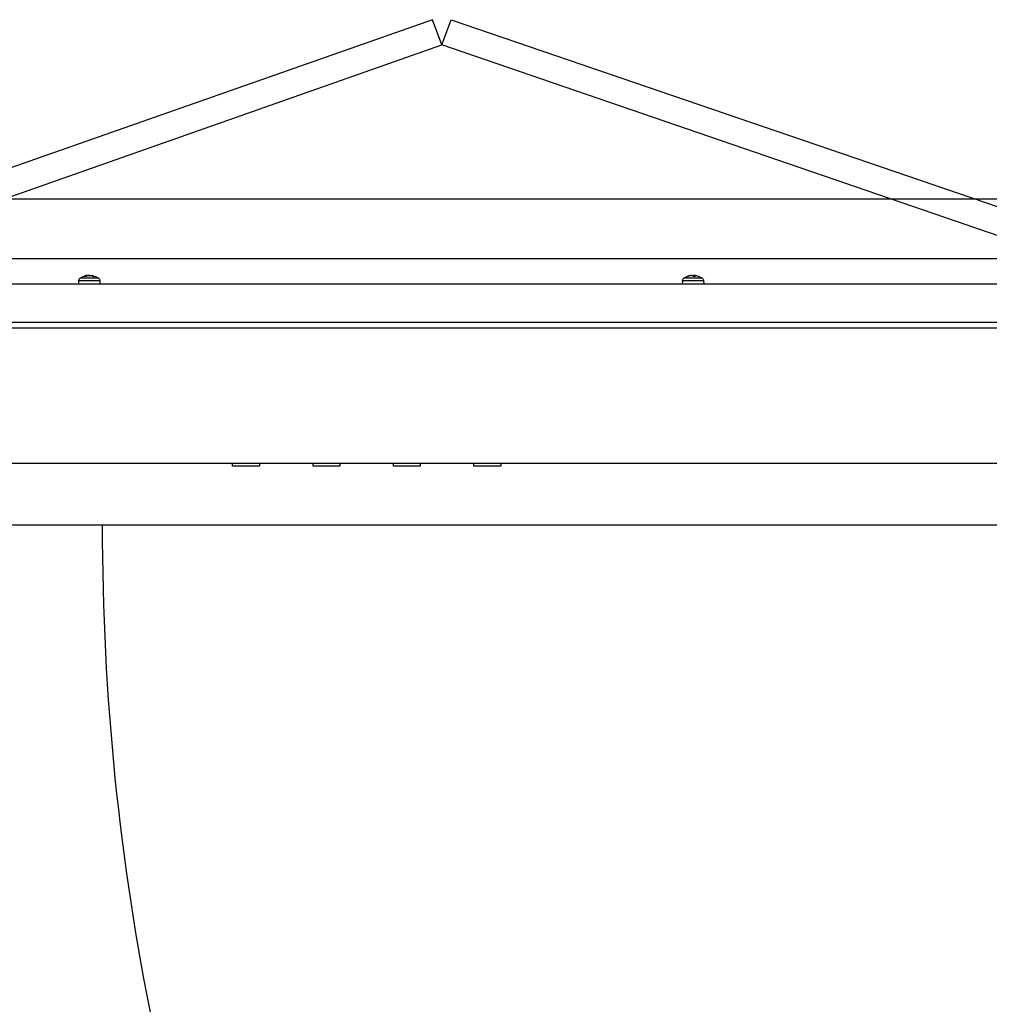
# Model space of a CAD drawing. Header units: millimetres. Extents: x 20872 to 297961, y -293704 to 213007.
# Tile 14 of 256: x 73601 to 73963, y -138934 to -138567. Entities that reach past the tile are written whole.
import ezdxf
from ezdxf.xclip import XClip

# ---------------------------------------------------------------- set-up
doc = ezdxf.new("R2010")
doc.units = ezdxf.units.MM
doc.header["$LTSCALE"] = 100
doc.header["$XCLIPFRAME"] = 2
for name, color, linetype in [('A--L20--_bovenbouw', 3, 'Continuous'), ('at_Entity', 8, 'Continuous'), ('XREFS', 9, 'Continuous')]:
    doc.layers.add(name, color=color, linetype=linetype)

# ---------------------------------------------------------------- blocks, each defined once
blk = doc.blocks.new('lblock2')
at = {"layer": 'at_Entity', "color": 1}
for p, q in [((-494.53, 1514.5), (-1269.71, 1514.5)), ((-7.38, 1491.5), (-1358.62, 1491.5)), ((-1155, 1492.5), (-1155, 1491.5)), ((-1145, 1492.5), (-1155, 1492.5)), ((-1145, 1491.5), (-1145, 1492.5)), ((-1125, 1492.5), (-1125, 1491.5)), ((-1115, 1492.5), (-1125, 1492.5)), ((-1115, 1491.5), (-1115, 1492.5)), ((-1095, 1492.5), (-1095, 1491.5)), ((-1085, 1492.5), (-1095, 1492.5)), ((-1085, 1491.5), (-1085, 1492.5)), ((-1065, 1492.5), (-1065, 1491.5)), ((-1055, 1492.5), (-1065, 1492.5)), ((-1055, 1491.5), (-1055, 1492.5)), ((-1359, 1441), (-3, 1441)), ((-19.47, 1439), (-1359, 1439)), ((-1346.25, 1424.5), (-19.75, 1424.5)), ((-1212.46, 1423.39), (-1212.5, 1424.5)), ((-1204.54, 1423.39), (-1212.46, 1423.39)), ((-1211.83, 1422.32), (-1205.17, 1422.32)), ((-1209.63, 1421.76), (-1210.2, 1421.76)), ((-1209.62, 1421.75), (-1210.16, 1421.75)), ((-1209.4, 1421.49), (-1209.4, 1421.64)), ((-1209.3, 1421.46), (-1209.29, 1421.59)), ((-1209.08, 1421.49), (-1209.08, 1421.52)), ((-1207.7, 1421.46), (-1207.71, 1421.55)), ((-1207.67, 1421.46), (-1207.68, 1421.56)), ((-1207.55, 1421.49), (-1207.55, 1421.61)), ((-1206.74, 1421.75), (-1207.23, 1421.75)), ((-1206.69, 1421.76), (-1207.21, 1421.76)), ((-1204.54, 1423.39), (-1204.5, 1424.5)), ((-987.21, 1423.39), (-987.25, 1424.5)), ((-979.29, 1423.39), (-987.21, 1423.39)), ((-986.58, 1422.32), (-979.92, 1422.32)), ((-985.17, 1421.76), (-985.37, 1421.76)), ((-985.15, 1421.75), (-985.32, 1421.75)), ((-984.32, 1421.49), (-984.32, 1421.52)), ((-984.07, 1421.46), (-984.06, 1421.47)), ((-982.33, 1421.76), (-983.07, 1421.76)), ((-982.35, 1421.75), (-983.07, 1421.75)), ((-982.73, 1421.47), (-982.75, 1421.75)), ((-982.71, 1421.49), (-982.73, 1421.75)), ((-982.43, 1421.46), (-982.44, 1421.47)), ((-979.29, 1423.39), (-979.25, 1424.5)), ((-1314.46, 1415.07), (-364.46, 1415.07)), ((-1314.35, 1415.07), (-348.45, 1415.07)), ((-1303.67, 1415.06), (-1076.96, 1335.37)), ((-844.98, 1415.06), (-1076.96, 1335.37)), ((-1080.5, 1326.02), (-1307.21, 1405.71)), ((-1073.42, 1326.02), (-840.65, 1405.71)), ((-364.46, 1393), (-1314.46, 1393)), ((-361.88, 1393), (-1311.35, 1393)), ((-1076.96, 1335.37), (-1080.5, 1326.02)), ((-1076.96, 1335.37), (-1073.42, 1326.02))]:
    blk.add_line(p, q, dxfattribs=at)
for centre, radius, start, end in [((-278.76, 1514.58), 924.77, 90.12635, 180.00491), ((-1211.16, 1423.43), 1.3, 182, 239.2087), ((-1208.5, 1427.9), 6.5, 239.2087, 259.667), ((-1208.5, 1427.9), 6.5, 280.333, 300.7913), ((-1205.84, 1423.43), 1.3, 300.7913, 358), ((-985.91, 1423.43), 1.3, 182, 239.2087), ((-983.25, 1427.9), 6.5, 239.2087, 260.4906), ((-983.25, 1427.9), 6.5, 279.3198, 300.7913), ((-980.59, 1423.43), 1.3, 300.7913, 358)]:
    blk.add_arc(centre, radius, start, end, dxfattribs=at)
at = {"layer": 'at_Entity', "color": 1, "extrusion": (0, 0, -1)}
for centre, major_axis, ratio, start_param, end_param in [((-1208.24, 1427.86), (-0.86, -6.43), 0.754519, 0.063856, 0.233549), ((-1208.47, 1427.73), (-6.35, -0.98), 0.984444, 5.008126, 5.125278), ((-1208.39, 1427.73), (5.33, 3.59), 0.977838, 2.314377, 2.431528), ((-1208.83, 1427.86), (0.69, -6.45), 0.578511, 0.226703, 0.396396), ((-1209.62, 1420.85), (0.03, 1.41), 0.15194, 1.113715, 1.114528), ((-1208.81, 1427.86), (0.74, -6.44), 0.650465, 0.239607, 0.290119), ((-1207.55, 1427.73), (-1.12, -6.33), 0.116956, 6.004847, 6.121998), ((-1209.45, 1427.73), (1.12, -6.33), 0.116956, 0.161187, 0.201889), ((-1208.38, 1420.85), (-0.25, 1.41), 0.01764, 1.063, 1.120875), ((-1209.46, 1427.73), (1.12, -6.33), 0.026767, 0.145142, 0.262293), ((-1208.19, 1427.86), (-0.74, -6.44), 0.650465, 5.873885, 6.043578), ((-1208.61, 1427.73), (-5.33, 3.59), 0.977838, 3.928106, 3.968809), ((-1208.74, 1427.86), (0.97, -6.41), 0.811005, 6.07046, 6.240153), ((-983.19, 1427.86), (-3.34, -5.56), 0.985609, 5.912483, 6.082176), ((-983.4, 1427.86), (1.47, -6.32), 0.92304, 0.3761, 0.545794), ((-984.05, 1427.73), (1.34, -6.29), 0.550153, 0.25685, 0.374002), ((-982.38, 1427.73), (-1.23, -6.31), 0.42527, 0.057473, 0.174625), ((-983.66, 1427.73), (2.43, -5.95), 0.888252, 0.48836, 0.490348), ((-984.13, 1420.85), (-0.11, 1.41), 0.13727, 1.127946, 1.128439), ((-983.95, 1420.85), (0.23, 1.41), 0.064472, 1.078742, 1.107488), ((-982.85, 1427.86), (-0.57, -6.46), 0.14484, 5.936073, 6.105766), ((-982.85, 1420.85), (-0.21, -1.41), 0.083719, 2.011476, 2.253902), ((-982.45, 1427.73), (-1.34, -6.29), 0.550153, 5.99011, 6.026335), ((-982.55, 1420.85), (-0.23, 1.41), 0.064472, 5.175697, 5.418123), ((-983.63, 1427.86), (0.61, -6.46), 0.374702, 5.984246, 6.153939), ((-982.84, 1427.73), (-2.43, -5.95), 0.888252, 5.677674, 5.794825), ((-983.79, 1427.73), (1.93, -6.13), 0.81681, 6.277933, 6.395085), ((-982.2, 1420.85), (0.14, -1.41), 0.125736, 2.036393, 2.046335)]:
    blk.add_ellipse(centre, major_axis=major_axis, ratio=ratio, start_param=start_param, end_param=end_param, dxfattribs=at)
at = {"layer": 'at_Entity', "color": 1}
for points in [[(-1210.2, 1421.76), (-1210.18, 1421.75), (-1210.17, 1421.75), (-1210.16, 1421.75)], [(-1206.74, 1421.75), (-1206.72, 1421.75), (-1206.71, 1421.75), (-1206.69, 1421.76)], [(-985.37, 1421.76), (-985.36, 1421.75), (-985.34, 1421.75), (-985.32, 1421.75)], [(-982.35, 1421.75), (-982.34, 1421.75), (-982.34, 1421.75), (-982.33, 1421.76)]]:
    blk.add_open_spline(points, degree=3, dxfattribs=at)
for points, knots in [([(-1209.33, 1421.46), (-1209.33, 1421.46), (-1209.33, 1421.46), (-1209.35, 1421.46), (-1209.36, 1421.46), (-1209.39, 1421.46), (-1209.4, 1421.46), (-1209.41, 1421.46)], [0.03031122, 0.03031122, 0.03031122, 0.03031122, 0.0344178, 0.0344178, 0.04580676, 0.04580676, 0.0498478, 0.0498478, 0.0498478, 0.0498478]), ([(-1209.4, 1421.46), (-1209.4, 1421.46), (-1209.4, 1421.46), (-1209.37, 1421.46), (-1209.35, 1421.46), (-1209.31, 1421.46), (-1209.3, 1421.46), (-1209.3, 1421.46), (-1209.31, 1421.46), (-1209.33, 1421.47), (-1209.35, 1421.48), (-1209.39, 1421.49), (-1209.39, 1421.49), (-1209.4, 1421.49)], [0.02262944, 0.02262944, 0.02262944, 0.02262944, 0.02319765, 0.02319765, 0.0345489, 0.0345489, 0.04590016, 0.04590016, 0.05733835, 0.05733835, 0.06877655, 0.06877655, 0.07249221, 0.07249221, 0.07249221, 0.07249221]), ([(-1208.72, 1421.46), (-1208.76, 1421.46), (-1208.8, 1421.46), (-1208.87, 1421.46), (-1208.91, 1421.46), (-1208.99, 1421.47), (-1209.02, 1421.48), (-1209.06, 1421.49), (-1209.07, 1421.49), (-1209.08, 1421.49)], [0.03458129, 0.03458129, 0.03458129, 0.03458129, 0.04590014, 0.04590014, 0.05733833, 0.05733833, 0.06877652, 0.06877652, 0.07249219, 0.07249219, 0.07249219, 0.07249219]), ([(-1208.99, 1421.49), (-1208.97, 1421.48), (-1208.94, 1421.48), (-1208.87, 1421.47), (-1208.83, 1421.46), (-1208.76, 1421.46), (-1208.72, 1421.46), (-1208.64, 1421.46), (-1208.6, 1421.46), (-1208.56, 1421.46), (-1208.55, 1421.46), (-1208.54, 1421.46)], [0, 0, 0, 0, 0.01151442, 0.01151442, 0.02302884, 0.02302884, 0.0344178, 0.0344178, 0.04580676, 0.04580676, 0.0498478, 0.0498478, 0.0498478, 0.0498478]), ([(-1208.28, 1421.46), (-1208.29, 1421.46), (-1208.31, 1421.46), (-1208.36, 1421.46), (-1208.4, 1421.46), (-1208.44, 1421.46), (-1208.45, 1421.46), (-1208.46, 1421.46)], [0.03031378, 0.03031378, 0.03031378, 0.03031378, 0.0344508, 0.0344508, 0.04580677, 0.04580677, 0.04984781, 0.04984781, 0.04984781, 0.04984781]), ([(-1208.38, 1421.46), (-1208.38, 1421.46), (-1208.38, 1421.46), (-1208.35, 1421.46), (-1208.32, 1421.46), (-1208.24, 1421.46), (-1208.2, 1421.46), (-1208.13, 1421.46), (-1208.09, 1421.46), (-1208.01, 1421.47), (-1207.98, 1421.48), (-1207.94, 1421.49), (-1207.93, 1421.49), (-1207.92, 1421.49)], [0.02262869, 0.02262869, 0.02262869, 0.02262869, 0.02311382, 0.02311382, 0.03450698, 0.03450698, 0.04590014, 0.04590014, 0.05733833, 0.05733833, 0.06877652, 0.06877652, 0.07249219, 0.07249219, 0.07249219, 0.07249219]), ([(-1207.67, 1421.46), (-1207.69, 1421.46), (-1207.7, 1421.46), (-1207.7, 1421.46), (-1207.7, 1421.46), (-1207.7, 1421.46)], [0.03458129, 0.03458129, 0.03458129, 0.03458129, 0.04590014, 0.04590014, 0.04727931, 0.04727931, 0.04727931, 0.04727931]), ([(-1207.55, 1421.49), (-1207.58, 1421.48), (-1207.61, 1421.48), (-1207.65, 1421.47), (-1207.66, 1421.46), (-1207.67, 1421.46), (-1207.67, 1421.46), (-1207.65, 1421.46), (-1207.64, 1421.46), (-1207.61, 1421.46), (-1207.6, 1421.46), (-1207.59, 1421.46)], [0, 0, 0, 0, 0.01154742, 0.01154742, 0.02309483, 0.02309483, 0.0344508, 0.0344508, 0.04580677, 0.04580677, 0.04984827, 0.04984827, 0.04984827, 0.04984827]), ([(-984.07, 1421.46), (-984.07, 1421.46), (-984.07, 1421.46), (-984.07, 1421.46), (-984.09, 1421.46), (-984.12, 1421.46), (-984.15, 1421.46), (-984.21, 1421.47), (-984.25, 1421.48), (-984.3, 1421.49), (-984.31, 1421.49), (-984.32, 1421.49)], [0.03090439, 0.03090439, 0.03090439, 0.03090439, 0.0345489, 0.0345489, 0.04590016, 0.04590016, 0.05733835, 0.05733835, 0.06877655, 0.06877655, 0.07249221, 0.07249221, 0.07249221, 0.07249221]), ([(-984.18, 1421.49), (-984.14, 1421.48), (-984.1, 1421.48), (-984.02, 1421.47), (-983.98, 1421.46), (-983.91, 1421.46), (-983.88, 1421.46), (-983.82, 1421.46), (-983.8, 1421.46), (-983.78, 1421.46), (-983.77, 1421.46), (-983.77, 1421.46)], [0, 0, 0, 0, 0.01151442, 0.01151442, 0.02302884, 0.02302884, 0.0344178, 0.0344178, 0.04580676, 0.04580676, 0.0498478, 0.0498478, 0.0498478, 0.0498478]), ([(-983.85, 1421.46), (-983.86, 1421.46), (-983.86, 1421.46), (-983.89, 1421.46), (-983.92, 1421.46), (-983.97, 1421.46), (-983.98, 1421.46), (-984, 1421.46)], [0.03354899, 0.03354899, 0.03354899, 0.03354899, 0.0344178, 0.0344178, 0.04580676, 0.04580676, 0.0498478, 0.0498478, 0.0498478, 0.0498478]), ([(-983.63, 1421.46), (-983.63, 1421.46), (-983.63, 1421.46), (-983.59, 1421.46), (-983.55, 1421.46), (-983.47, 1421.46), (-983.43, 1421.46), (-983.36, 1421.46), (-983.33, 1421.46), (-983.28, 1421.47), (-983.26, 1421.48), (-983.25, 1421.49), (-983.25, 1421.49), (-983.25, 1421.49)], [0.02262869, 0.02262869, 0.02262869, 0.02262869, 0.02311382, 0.02311382, 0.03450698, 0.03450698, 0.04590014, 0.04590014, 0.05733833, 0.05733833, 0.06877652, 0.06877652, 0.07249219, 0.07249219, 0.07249219, 0.07249219]), ([(-982.87, 1421.46), (-982.87, 1421.46), (-982.87, 1421.46), (-982.91, 1421.46), (-982.95, 1421.46), (-983.03, 1421.46), (-983.07, 1421.46), (-983.14, 1421.46), (-983.17, 1421.46), (-983.22, 1421.47), (-983.24, 1421.48), (-983.25, 1421.48), (-983.25, 1421.48), (-983.25, 1421.49)], [0.02262869, 0.02262869, 0.02262869, 0.02262869, 0.02311382, 0.02311382, 0.03450698, 0.03450698, 0.04590014, 0.04590014, 0.05733833, 0.05733833, 0.06877652, 0.06877652, 0.07035651, 0.07035651, 0.07035651, 0.07035651]), ([(-982.71, 1421.49), (-982.72, 1421.48), (-982.73, 1421.48), (-982.73, 1421.47), (-982.72, 1421.46), (-982.69, 1421.46), (-982.67, 1421.46), (-982.61, 1421.46), (-982.58, 1421.46), (-982.53, 1421.46), (-982.52, 1421.46), (-982.5, 1421.46)], [0, 0, 0, 0, 0.01154742, 0.01154742, 0.02309483, 0.02309483, 0.0344508, 0.0344508, 0.04580677, 0.04580677, 0.04984827, 0.04984827, 0.04984827, 0.04984827]), ([(-982.65, 1421.46), (-982.65, 1421.46), (-982.65, 1421.46), (-982.68, 1421.46), (-982.7, 1421.46), (-982.72, 1421.46), (-982.73, 1421.46), (-982.73, 1421.46)], [0.0335512, 0.0335512, 0.0335512, 0.0335512, 0.0344508, 0.0344508, 0.04580677, 0.04580677, 0.04984781, 0.04984781, 0.04984781, 0.04984781]), ([(-982.44, 1421.47), (-982.44, 1421.47), (-982.44, 1421.47), (-982.46, 1421.47), (-982.47, 1421.47), (-982.49, 1421.47)], [0.011211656, 0.011211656, 0.011211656, 0.011211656, 0.011547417, 0.011547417, 0.016459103, 0.016459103, 0.016459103, 0.016459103]), ([(-982.42, 1421.46), (-982.42, 1421.46), (-982.42, 1421.46), (-982.43, 1421.46), (-982.44, 1421.46), (-982.43, 1421.46), (-982.41, 1421.46), (-982.38, 1421.46), (-982.35, 1421.46), (-982.29, 1421.47), (-982.25, 1421.48), (-982.21, 1421.48), (-982.2, 1421.48), (-982.2, 1421.49)], [0.02262869, 0.02262869, 0.02262869, 0.02262869, 0.02311382, 0.02311382, 0.03450698, 0.03450698, 0.04590014, 0.04590014, 0.0573821, 0.0573821, 0.06886407, 0.06886407, 0.070358, 0.070358, 0.070358, 0.070358])]:
    blk.add_open_spline(points, degree=3, knots=knots, dxfattribs=at)
blk = doc.blocks.new('2016-02-04 100 begane grond bestaand')
at = {"layer": 'A--L20--_bovenbouw', "xscale": -1, "rotation": 179.9995300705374}
blk.add_blockref('lblock2', (74836.85, 12759.29), dxfattribs=at)

msp = doc.modelspace()

# ---------------------------------------------------------------- block references
at = {"layer": 'XREFS'}
ref = msp.add_blockref('2016-02-04 100 begane grond bestaand', (-1, -150000.38), dxfattribs=at)
XClip(ref).set_block_clipping_path([(116767.0762143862, 29769.3836009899), (164491.5066313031, 13442.9004429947), (179861.076214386, 13442.9004429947), (179861.076214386, -11696.8579780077), (20873.0762143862, -11696.8579780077), (20873.0762143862, 82263.1420219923), (116767.0762143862, 82263.1420219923)])

doc.saveas('drawing.dxf')
